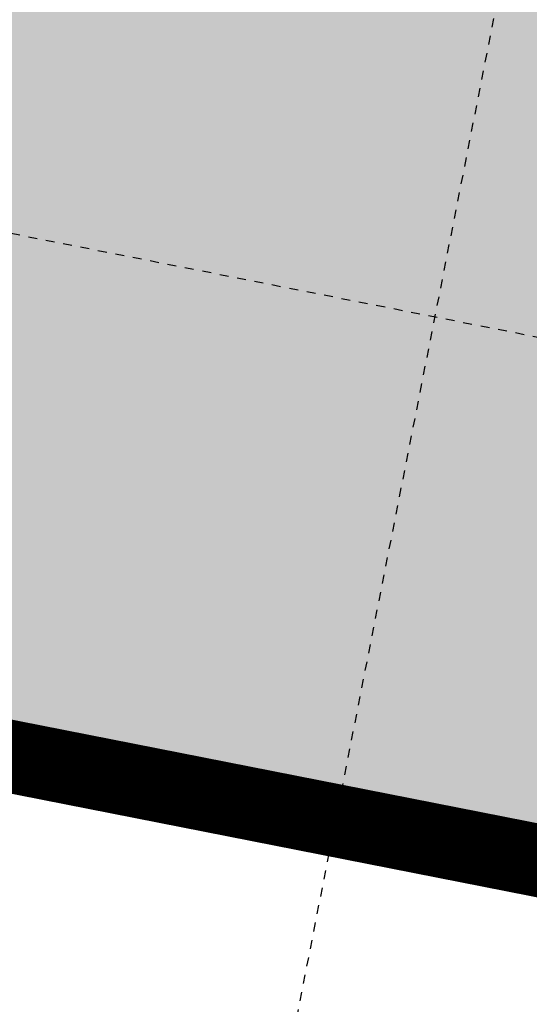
# Model space of a CAD drawing. Header units: centimetres. Extents: x 6595800.1 to 6595847.5, y 5799379.1 to 5799450.9.
# Tile 3 of 5: x 6595822.3 to 6595828.1, y 5799385.1 to 5799396.2. Entities that reach past the tile are written whole.
import ezdxf

# ---------------------------------------------------------------- set-up
doc = ezdxf.new("R2010")
doc.units = ezdxf.units.CM
doc.linetypes.add('Linia osi', pattern=[14, 6, -3, 2, -3])
for name, color, linetype, lineweight in [('A-WALL', 113, 'Continuous', 25), ('A-WALL-PATT', 111, 'Continuous', 50), ('AR - Proj obiekty', 7, 'Continuous', 25), ('S-COLS', 52, 'Continuous', 25), ('S-GRID', 1, 'Continuous', 20)]:
    doc.layers.add(name, color=color, linetype=linetype, lineweight=lineweight)
doc.layers.add('AR - Półcień', color=40, linetype='Continuous', transparency=0.7)
doc.layers.add('AR- OPISY', color=4, linetype='Continuous')

# ---------------------------------------------------------------- blocks, each defined once
blk = doc.blocks.new('hala - roz')
at = {"layer": 'AR - Półcień'}
h = blk.add_hatch(color=256, dxfattribs=at)
h.dxf.hatch_style = 1
h.paths.add_polyline_path([(-19.33387874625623, 2.995757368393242), (-0.869802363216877, -0.643936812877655), (-2.384401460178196, -15.49897802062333), (3.305047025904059, -16.07600459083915), (-3.864055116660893, -52.4446781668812), (-19.75692199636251, -49.31182852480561), (-17.43610676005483, -37.53839161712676), (-26.95424120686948, -35.66214837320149)])
at = {"layer": 'AR - Proj obiekty', "const_width": 0.8}
blk.add_lwpolyline([(-19.64896613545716, 3.465565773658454), (-0.4349011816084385, -0.3219684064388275), (-1.945869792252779, -15.14140215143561), (3.782453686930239, -15.72237144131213), (-3.548967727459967, -52.91448657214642), (-20.22673040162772, -49.62691591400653), (-17.90591516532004, -37.85347900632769), (-27.4240496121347, -35.97723576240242)], close=True, dxfattribs=at)
at = {"layer": 'AR - Proj obiekty'}
for points in [[(-19.96405352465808, 3.935374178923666), (0, 0), (-1.507338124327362, -14.7838262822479), (4.259860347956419, -15.36873829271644), (-3.233880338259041, -53.38429497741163), (-20.69653880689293, -49.94200330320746), (-18.37572357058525, -38.16856639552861), (-27.89385801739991, -36.29232315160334)], [(-19.33387874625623, 2.995757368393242), (-0.869802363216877, -0.643936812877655), (-2.384401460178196, -15.49897802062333), (3.305047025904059, -16.07600459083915), (-3.864055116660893, -52.4446781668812), (-19.75692199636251, -49.31182852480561), (-17.43610676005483, -37.53839161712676), (-26.95424120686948, -35.66214837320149)]]:
    blk.add_lwpolyline(points, close=True, dxfattribs=at)
blk = doc.blocks.new('Słup IPE - IPE180-1967212-Parter Kopia 1')
at = {"layer": 'S-COLS', "lineweight": 20}
h = blk.add_hatch(dxfattribs=at)
h.set_pattern_fill('FP_39', color=256, style=0, pattern_type=2)
h.set_pattern_definition([(315, (2163.89, 29142.64), (251.4471713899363, 251.4471713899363), []), (315, (2544.89, 29142.64), (251.4471713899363, 251.4471713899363), [])])
h.paths.add_polyline_path([(-45.50000000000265, -90.00000000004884), (45.49999999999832, -90.00000000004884), (45.49999999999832, -82.00000000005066), (11.64999999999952, -82.00000000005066), (5.286038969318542, -79.36396103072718), (2.649999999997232, -73.00000000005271), (2.649999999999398, 72.99999999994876), (5.286038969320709, 79.3639610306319), (11.64999999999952, 81.99999999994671), (45.50000000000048, 81.99999999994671), (45.50000000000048, 89.99999999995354), (-45.50000000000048, 89.99999999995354), (-45.50000000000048, 81.99999999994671), (-11.65000000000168, 81.99999999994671), (-5.286038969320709, 79.3639610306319), (-2.649999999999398, 72.99999999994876), (-2.650000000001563, -73.00000000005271), (-5.286038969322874, -79.36396103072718), (-11.65000000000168, -82.00000000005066), (-45.50000000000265, -82.00000000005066)], flags=0)
at = {"layer": 'S-COLS', "lineweight": 50}
for p, q in [((45.49999999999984, 90.00000000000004), (-45.50000000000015, 90.00000000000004)), ((-45.50000000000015, 90.00000000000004), (-45.50000000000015, 82.00000000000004)), ((-45.50000000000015, 82.00000000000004), (-11.65000000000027, 82.00000000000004)), ((-2.65000000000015, 73.00000000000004), (-2.650000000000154, -72.99999999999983)), ((2.649999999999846, -72.99999999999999), (2.649999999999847, 72.99999999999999)), ((11.64999999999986, 82.00000000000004), (45.49999999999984, 82.00000000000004)), ((45.49999999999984, 82.00000000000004), (45.49999999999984, 90.00000000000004)), ((-11.65000000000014, -81.99999999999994), (-45.50000000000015, -81.99999999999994)), ((-45.50000000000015, -81.99999999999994), (-45.50000000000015, -89.99999999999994)), ((-45.50000000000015, -89.99999999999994), (45.49999999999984, -89.99999999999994)), ((45.49999999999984, -81.99999999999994), (11.64999999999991, -81.99999999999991)), ((45.49999999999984, -89.99999999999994), (45.49999999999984, -81.99999999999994))]:
    blk.add_line(p, q, dxfattribs=at)
for centre, radius, start, end in [((-11.65000000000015, 73.00000000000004), 9.000000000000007, 3.116943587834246e-13, 90.00000000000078), ((11.64999999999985, 73.00000000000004), 8.999999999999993, 90.00000000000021, 180.0000000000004), ((-11.65000000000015, -72.99999999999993), 8.999999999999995, 270, 6.997220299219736e-13), ((11.64999999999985, -72.99999999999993), 9.000000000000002, 180.0000000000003, 270.0000000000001)]:
    blk.add_arc(centre, radius, start, end, dxfattribs=at)
blk = doc.blocks.new('Słup IPE - IPE180-V29-Parter Kopia 1')
at = {"layer": 'S-COLS', "lineweight": 50}
for p, q in [((45.49999999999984, 90.00000000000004), (-45.50000000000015, 90.00000000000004)), ((-45.50000000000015, 90.00000000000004), (-45.50000000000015, 82.00000000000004)), ((-45.50000000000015, 82.00000000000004), (-11.65000000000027, 82.00000000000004)), ((-2.65000000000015, 73.00000000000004), (-2.650000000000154, -72.99999999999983)), ((2.649999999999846, -72.99999999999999), (2.649999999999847, 72.99999999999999)), ((11.64999999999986, 82.00000000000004), (45.49999999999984, 82.00000000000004)), ((45.49999999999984, 82.00000000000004), (45.49999999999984, 90.00000000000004)), ((-11.65000000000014, -81.99999999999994), (-45.50000000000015, -81.99999999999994)), ((-45.50000000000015, -81.99999999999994), (-45.50000000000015, -89.99999999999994)), ((-45.50000000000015, -89.99999999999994), (45.49999999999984, -89.99999999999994)), ((45.49999999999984, -81.99999999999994), (11.64999999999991, -81.99999999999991)), ((45.49999999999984, -89.99999999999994), (45.49999999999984, -81.99999999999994))]:
    blk.add_line(p, q, dxfattribs=at)
for centre, radius, start, end in [((-11.65000000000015, 73.00000000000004), 9.000000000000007, 3.116943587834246e-13, 90.00000000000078), ((11.64999999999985, 73.00000000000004), 8.999999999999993, 90.00000000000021, 180.0000000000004), ((-11.65000000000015, -72.99999999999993), 8.999999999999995, 270, 6.997220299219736e-13), ((11.64999999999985, -72.99999999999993), 9.000000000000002, 180.0000000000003, 270.0000000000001)]:
    blk.add_arc(centre, radius, start, end, dxfattribs=at)
blk = doc.blocks.new('A$C1f6c32b8')
at = {"layer": 'A-WALL-PATT', "lineweight": 20}
h = blk.add_hatch(dxfattribs=at)
h.set_pattern_fill('FP_6', color=256, style=0, pattern_type=2)
h.set_pattern_definition([(45, (-5275.242982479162, 8911.764920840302), (-141.4213562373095, 141.4213562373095), []), (135, (-5275.242982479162, 8911.764920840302), (-141.4213562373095, -141.4213562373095), [])])
h.paths.add_polyline_path([(24067.3974520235, 887.8751101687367), (24067.39745202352, 18566.57766871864), (23967.39745202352, 18566.57766871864), (23967.3974520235, 887.8751101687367)], flags=0)
at = {"layer": 'A-WALL', "lineweight": 20}
for p, q in [((24067.3974520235, 18566.57766871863), (24067.39745202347, 787.8751101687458)), ((23967.39745202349, 18466.57766871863), (23967.39745202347, 887.8751101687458))]:
    blk.add_line(p, q, dxfattribs=at)
at = {"layer": 'A-WALL', "lineweight": 50}
for p, q in [((24077.39745202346, 777.8751101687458), (24077.39745202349, 18576.57766871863)), ((23957.39745202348, 12561.07766871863), (23957.39745202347, 6793.375110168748))]:
    blk.add_line(p, q, dxfattribs=at)
at = {"layer": 'A-WALL'}
blk.add_line((23827.39745202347, 6750.525110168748), (23827.39745202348, 12603.92766871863), dxfattribs=at)
at = {"layer": 'S-GRID', "linetype": 'Linia osi', "lineweight": 25}
for p, q in [((17887.39745202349, 19376.9230438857), (17887.39745202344, -13499.89631856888)), ((23957.39745202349, 19376.92304388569), (23957.39745202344, -13499.89631856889)), ((-35146.24653506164, 10347.87511016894), (28633.79804631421, 10347.87511016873))]:
    blk.add_line(p, q, dxfattribs=at)
at = {"layer": 'S-COLS', "rotation": 89.99999999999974}
for name, p in [('Słup IPE - IPE180-V29-Parter Kopia 1', (23867.39745202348, 12606.57766871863)), ('Słup IPE - IPE180-1967212-Parter Kopia 1', (23867.39745202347, 6747.875110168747))]:
    blk.add_blockref(name, p, dxfattribs=at)

msp = doc.modelspace()

# ---------------------------------------------------------------- block references
at = {"xscale": 0.0009999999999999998, "yscale": 0.0009999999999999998, "zscale": 0.0009999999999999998, "rotation": 258.8486546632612}
msp.add_blockref('A$C1f6c32b8', (6595820.324209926, 5799412.393074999), dxfattribs=at)
at = {"layer": 'AR- OPISY'}
msp.add_blockref('hala - roz', (6595837.127338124, 5799438.561826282), dxfattribs=at)

doc.saveas('drawing.dxf')
